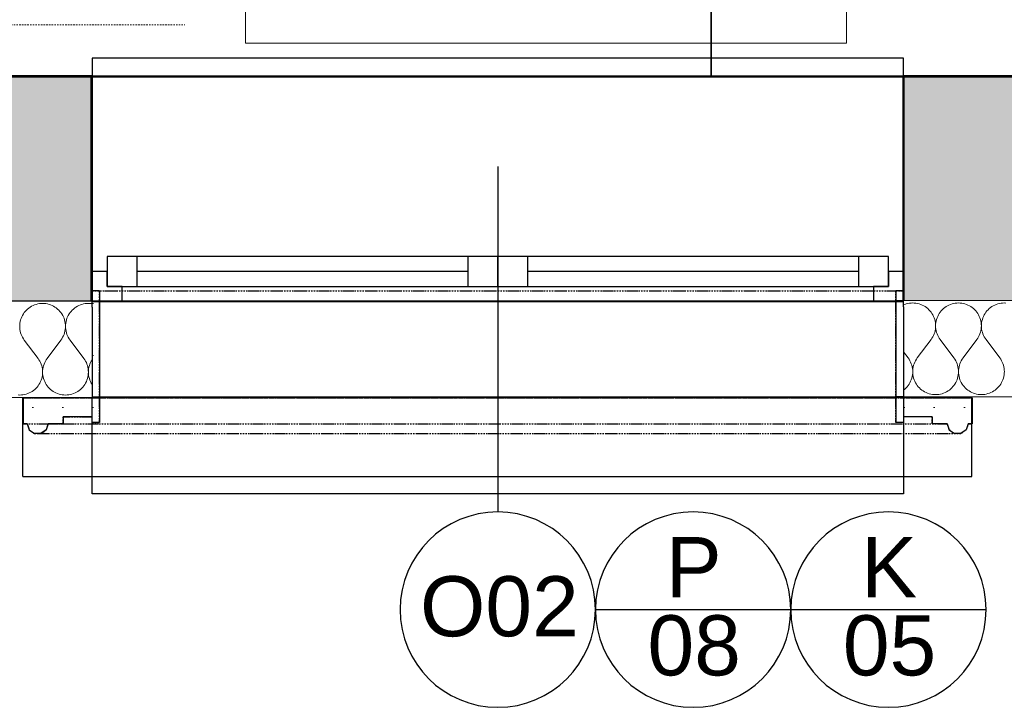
# Model space of a CAD drawing. Header units: millimetres. Extents: x -25972 to 4516, y -2839 to 20217.
# Tile 17 of 114: x -18972 to -17333, y -325 to 819. Entities that reach past the tile are written whole.
import ezdxf

# ---------------------------------------------------------------- set-up
doc = ezdxf.new("R2010")
doc.units = ezdxf.units.MM
doc.header["$MEASUREMENT"] = 0
for name, pattern in [('Wipeout_Contour', [1000, 0, -1000]), ('Čerchovaná M', [4.5, 2.5, -0.85, 0.3, -0.85]), ('Čerchovaná S', [3.5, 1.5, -0.85, 0.3, -0.85]), ('Čárkovaná M', [4.5, 2.5, -2])]:
    doc.linetypes.add(name, pattern=pattern)
for name, color, linetype in [('7._POHLED ZÁPADNÍ_1_3D prvky fasada nove', 7, 'Continuous'), ('7._POHLED ZÁPADNÍ_1_Konstrukce - nosné', 7, 'Continuous'), ('7._POHLED ZÁPADNÍ_1_Nové_3D prvky fasada nove', 7, 'Continuous'), ('7._POHLED ZÁPADNÍ_1_Nové_Konstrukce - nosné', 7, 'Continuous'), ('7._POHLED ZÁPADNÍ_1_Nové_Otvory – Okna', 7, 'Continuous'), ('7._POHLED ZÁPADNÍ_1_Nové_Otvory – Značky oken', 7, 'Continuous'), ('7._POHLED ZÁPADNÍ_1_Nové_Výplně – Řezové', 7, 'Continuous'), ('7._POHLED ZÁPADNÍ_1_Otvory – Značky oken', 7, 'Continuous'), ('7._POHLED ZÁPADNÍ_1_TZB - elektroinstalace', 7, 'Continuous'), ('7._POHLED ZÁPADNÍ_1_TZB - ZTI', 7, 'Continuous'), ('7._POHLED ZÁPADNÍ_1_Výplně – Řezové', 7, 'Continuous')]:
    doc.layers.add(name, color=color, linetype=linetype)
doc.styles.add('GENEROVANÝ_STYL_1', font='txt')
pattern_1 = [(0, (0, 0), (0, 86.60254), [0, -50]), (0, (25, 43.3), (0, 86.60254), [0, -50])]

# ---------------------------------------------------------------- blocks, each defined once
blk = doc.blocks.new('*X14', base_point=(-26739.8, -6860.8))
at = {"layer": '7._POHLED ZÁPADNÍ_1_Nové_Výplně – Řezové', "color": 21, "linetype": 'Continuous', "lineweight": 20, "true_color": 0xffaaaa}
for p, q in [((-18946.8, 344.2), (-18949.3, 343.2)), ((-18944.2, 345.1), (-18946.8, 344.2)), ((-18941.6, 345.8), (-18944.2, 345.1)), ((-18938.9, 346.3), (-18941.6, 345.8)), ((-18936.2, 346.6), (-18938.9, 346.3)), ((-18933.5, 346.7), (-18936.2, 346.6)), ((-18930.8, 346.6), (-18933.5, 346.7)), ((-18928.1, 346.3), (-18930.8, 346.6)), ((-18925.4, 345.8), (-18928.1, 346.3)), ((-18922.8, 345.1), (-18925.4, 345.8)), ((-18920.2, 344.3), (-18922.8, 345.1)), ((-18917.7, 343.2), (-18920.2, 344.3)), ((-18870.6, 344.3), (-18873.1, 343.2)), ((-18868, 345.1), (-18870.6, 344.3)), ((-18865.4, 345.8), (-18868, 345.1)), ((-18862.7, 346.3), (-18865.4, 345.8)), ((-18860, 346.6), (-18862.7, 346.3)), ((-18857.3, 346.7), (-18860, 346.6)), ((-18854.6, 346.6), (-18857.3, 346.7)), ((-18851.9, 346.3), (-18854.6, 346.6)), ((-18851.2, 346.2), (-18851.9, 346.3)), ((-18965.5, 329.1), (-18966.9, 326.8)), ((-18964, 331.4), (-18965.5, 329.1)), ((-18962.3, 333.5), (-18964, 331.4)), ((-18960.4, 335.5), (-18962.3, 333.5)), ((-18958.5, 337.3), (-18960.4, 335.5)), ((-18956.3, 339), (-18958.5, 337.3)), ((-18954.1, 340.6), (-18956.3, 339)), ((-18951.8, 342), (-18954.1, 340.6)), ((-18949.3, 343.2), (-18951.8, 342)), ((-18915.2, 342), (-18917.7, 343.2)), ((-18912.9, 340.6), (-18915.2, 342)), ((-18910.7, 339.1), (-18912.9, 340.6)), ((-18908.5, 337.4), (-18910.7, 339.1)), ((-18906.6, 335.5), (-18908.5, 337.4)), ((-18904.7, 333.5), (-18906.6, 335.5)), ((-18903, 331.4), (-18904.7, 333.5)), ((-18901.4, 329.2), (-18903, 331.4)), ((-18900, 326.8), (-18901.4, 329.2)), ((-18889.4, 329.2), (-18890.7, 326.8)), ((-18887.8, 331.4), (-18889.4, 329.2)), ((-18886.1, 333.5), (-18887.8, 331.4)), ((-18884.3, 335.5), (-18886.1, 333.5)), ((-18882.3, 337.4), (-18884.3, 335.5)), ((-18880.1, 339.1), (-18882.3, 337.4)), ((-18877.9, 340.6), (-18880.1, 339.1)), ((-18875.6, 342), (-18877.9, 340.6)), ((-18873.1, 343.2), (-18875.6, 342)), ((-18971.2, 313.9), (-18971.5, 311.2)), ((-18970.7, 316.6), (-18971.2, 313.9)), ((-18970, 319.3), (-18970.7, 316.6)), ((-18969.2, 321.8), (-18970, 319.3)), ((-18968.2, 324.4), (-18969.2, 321.8)), ((-18966.9, 326.8), (-18968.2, 324.4)), ((-18898.8, 324.4), (-18900, 326.8)), ((-18897.8, 321.9), (-18898.8, 324.4)), ((-18896.9, 319.3), (-18897.8, 321.9)), ((-18896.3, 316.7), (-18896.9, 319.3)), ((-18895.8, 314), (-18896.3, 316.7)), ((-18895.5, 311.3), (-18895.8, 314)), ((-18895.4, 308.6), (-18895.5, 311.3)), ((-18895.3, 311.3), (-18895.4, 308.6)), ((-18895, 314), (-18895.3, 311.3)), ((-18894.5, 316.7), (-18895, 314)), ((-18893.9, 319.3), (-18894.5, 316.7)), ((-18893, 321.9), (-18893.9, 319.3)), ((-18892, 324.4), (-18893, 321.9)), ((-18890.7, 326.8), (-18892, 324.4)), ((-18971.5, 311.2), (-18971.6, 308.5)), ((-18971.6, 308.5), (-18971.5, 305.8)), ((-18971.5, 305.8), (-18971.2, 303.1)), ((-18971.2, 303.1), (-18970.7, 300.4)), ((-18970.7, 300.4), (-18970, 297.8)), ((-18970, 297.8), (-18969.2, 295.2)), ((-18969.2, 295.2), (-18968.1, 292.7)), ((-18898.8, 292.7), (-18897.8, 295.2)), ((-18897.8, 295.2), (-18896.9, 297.8)), ((-18896.9, 297.8), (-18896.3, 300.5)), ((-18896.3, 300.5), (-18895.8, 303.1)), ((-18895.8, 303.1), (-18895.5, 305.8)), ((-18895.5, 305.8), (-18895.4, 308.6)), ((-18895.4, 308.6), (-18895.3, 305.8)), ((-18895.3, 305.8), (-18895, 303.1)), ((-18895, 303.1), (-18894.5, 300.5)), ((-18894.5, 300.5), (-18893.8, 297.8)), ((-18893.8, 297.8), (-18893, 295.2)), ((-18893, 295.2), (-18891.9, 292.7)), ((-18968.1, 292.7), (-18966.9, 290.3)), ((-18966.9, 290.3), (-18965.5, 287.9)), ((-18965.5, 287.9), (-18963.9, 285.7)), ((-18963.9, 285.7), (-18941.1, 255.2)), ((-18903, 285.7), (-18925.8, 255.2)), ((-18903, 285.7), (-18901.4, 288)), ((-18901.4, 288), (-18900.1, 290.3)), ((-18900.1, 290.3), (-18898.8, 292.7)), ((-18891.9, 292.7), (-18890.7, 290.3)), ((-18890.7, 290.3), (-18889.3, 288)), ((-18889.3, 288), (-18887.8, 285.7)), ((-18887.8, 285.7), (-18864.9, 255.3)), ((-18939.5, 253), (-18941.1, 255.2)), ((-18938.1, 250.7), (-18939.5, 253)), ((-18936.9, 248.2), (-18938.1, 250.7)), ((-18935.9, 245.7), (-18936.9, 248.2)), ((-18930, 248.2), (-18931, 245.7)), ((-18928.8, 250.7), (-18930, 248.2)), ((-18927.4, 253), (-18928.8, 250.7)), ((-18925.8, 255.2), (-18927.4, 253)), ((-18863.3, 253), (-18864.9, 255.3)), ((-18861.9, 250.7), (-18863.3, 253)), ((-18860.7, 248.3), (-18861.9, 250.7)), ((-18859.7, 245.8), (-18860.7, 248.3)), ((-18858.8, 243.2), (-18859.7, 245.8)), ((-18854.9, 245.8), (-18855.7, 243.2)), ((-18853.8, 248.3), (-18854.9, 245.8)), ((-18852.6, 250.7), (-18853.8, 248.3)), ((-18851.2, 253), (-18852.6, 250.7)), ((-18935, 243.1), (-18935.9, 245.7)), ((-18934.3, 240.5), (-18935, 243.1)), ((-18933.8, 237.8), (-18934.3, 240.5)), ((-18933.5, 235.1), (-18933.8, 237.8)), ((-18933.8, 227), (-18933.5, 229.7)), ((-18933.4, 232.4), (-18933.5, 235.1)), ((-18933.5, 229.7), (-18933.4, 232.4)), ((-18933.4, 235.1), (-18933.4, 232.4)), ((-18933.4, 232.4), (-18933.4, 229.7)), ((-18933.4, 229.7), (-18933.1, 227)), ((-18933.1, 237.8), (-18933.4, 235.1)), ((-18932.6, 240.5), (-18933.1, 237.8)), ((-18931.9, 243.1), (-18932.6, 240.5)), ((-18931, 245.7), (-18931.9, 243.1)), ((-18858.1, 240.5), (-18858.8, 243.2)), ((-18857.7, 237.9), (-18858.1, 240.5)), ((-18857.4, 235.2), (-18857.7, 237.9)), ((-18857.6, 227), (-18857.4, 229.7)), ((-18857.3, 232.4), (-18857.4, 235.2)), ((-18857.4, 229.7), (-18857.3, 232.4)), ((-18857.2, 235.2), (-18857.3, 232.4)), ((-18857.3, 232.4), (-18857.2, 229.7)), ((-18856.9, 237.9), (-18857.2, 235.2)), ((-18857.2, 229.7), (-18856.9, 227)), ((-18856.4, 240.5), (-18856.9, 237.9)), ((-18855.7, 243.2), (-18856.4, 240.5)), ((-18939.5, 211.8), (-18938.1, 214.1)), ((-18938.1, 214.1), (-18936.9, 216.6)), ((-18936.9, 216.6), (-18935.8, 219.1)), ((-18935.8, 219.1), (-18935, 221.7)), ((-18935, 221.7), (-18934.3, 224.3)), ((-18934.3, 224.3), (-18933.8, 227)), ((-18933.1, 227), (-18932.6, 224.3)), ((-18932.6, 224.3), (-18931.9, 221.7)), ((-18931.9, 221.7), (-18931, 219.1)), ((-18931, 219.1), (-18930, 216.6)), ((-18930, 216.6), (-18928.8, 214.1)), ((-18928.8, 214.1), (-18927.4, 211.8)), ((-18863.3, 211.8), (-18861.9, 214.2)), ((-18861.9, 214.2), (-18860.7, 216.6)), ((-18860.7, 216.6), (-18859.6, 219.1)), ((-18859.6, 219.1), (-18858.8, 221.7)), ((-18858.8, 221.7), (-18858.1, 224.3)), ((-18858.1, 224.3), (-18857.6, 227)), ((-18856.9, 227), (-18856.4, 224.3)), ((-18856.4, 224.3), (-18855.7, 221.7)), ((-18855.7, 221.7), (-18854.9, 219.1)), ((-18854.9, 219.1), (-18853.8, 216.6)), ((-18853.8, 216.6), (-18852.6, 214.2)), ((-18852.6, 214.2), (-18851.2, 211.8)), ((-18960.8, 195.8), (-18958.2, 196.7)), ((-18958.2, 196.7), (-18955.7, 197.7)), ((-18955.7, 197.7), (-18953.3, 198.9)), ((-18953.3, 198.9), (-18950.9, 200.3)), ((-18950.9, 200.3), (-18948.7, 201.9)), ((-18948.7, 201.9), (-18946.6, 203.6)), ((-18946.6, 203.6), (-18944.6, 205.4)), ((-18944.6, 205.4), (-18942.7, 207.4)), ((-18942.7, 207.4), (-18941, 209.6)), ((-18941, 209.6), (-18939.5, 211.8)), ((-18927.4, 211.8), (-18925.8, 209.6)), ((-18925.8, 209.6), (-18924.1, 207.4)), ((-18924.1, 207.4), (-18922.3, 205.5)), ((-18922.3, 205.5), (-18920.3, 203.6)), ((-18920.3, 203.6), (-18918.2, 201.9)), ((-18918.2, 201.9), (-18915.9, 200.3)), ((-18915.9, 200.3), (-18913.6, 199)), ((-18913.6, 199), (-18911.2, 197.7)), ((-18911.2, 197.7), (-18908.7, 196.7)), ((-18908.7, 196.7), (-18906.1, 195.8)), ((-18884.6, 195.8), (-18882, 196.7)), ((-18882, 196.7), (-18879.5, 197.8)), ((-18879.5, 197.8), (-18877.1, 199)), ((-18877.1, 199), (-18874.7, 200.4)), ((-18874.7, 200.4), (-18872.5, 201.9)), ((-18872.5, 201.9), (-18870.4, 203.6)), ((-18870.4, 203.6), (-18868.4, 205.5)), ((-18868.4, 205.5), (-18866.5, 207.5)), ((-18866.5, 207.5), (-18864.8, 209.6)), ((-18864.8, 209.6), (-18863.3, 211.8)), ((-18851.2, 211.8), (-18851.2, 211.8)), ((-18974.2, 194.4), (-18971.5, 194.3)), ((-18971.5, 194.3), (-18968.8, 194.4)), ((-18968.8, 194.4), (-18966.1, 194.7)), ((-18966.1, 194.7), (-18963.4, 195.1)), ((-18963.4, 195.1), (-18960.8, 195.8)), ((-18906.1, 195.8), (-18903.4, 195.2)), ((-18903.4, 195.2), (-18900.8, 194.7)), ((-18900.8, 194.7), (-18898.1, 194.4)), ((-18898.1, 194.4), (-18895.3, 194.3)), ((-18895.3, 194.3), (-18892.6, 194.4)), ((-18892.6, 194.4), (-18889.9, 194.7)), ((-18889.9, 194.7), (-18887.2, 195.2)), ((-18887.2, 195.2), (-18884.6, 195.8))]:
    blk.add_line(p, q, dxfattribs=at)
blk = doc.blocks.new('*X15', base_point=(-26739.8, -6860.8))
at = {"layer": '7._POHLED ZÁPADNÍ_1_Nové_Výplně – Řezové', "color": 21, "linetype": 'Continuous', "lineweight": 20, "true_color": 0xffaaaa}
for p, q in [((-17499.2, 344.9), (-17501.2, 344.1)), ((-17496.6, 345.8), (-17499.2, 344.9)), ((-17494, 346.5), (-17496.6, 345.8)), ((-17491.3, 347), (-17494, 346.5)), ((-17488.6, 347.3), (-17491.3, 347)), ((-17485.9, 347.4), (-17488.6, 347.3)), ((-17483.2, 347.3), (-17485.9, 347.4)), ((-17480.5, 347), (-17483.2, 347.3)), ((-17477.8, 346.5), (-17480.5, 347)), ((-17475.1, 345.8), (-17477.8, 346.5)), ((-17472.6, 345), (-17475.1, 345.8)), ((-17470.1, 343.9), (-17472.6, 345)), ((-17423, 345), (-17425.5, 343.9)), ((-17420.4, 345.8), (-17423, 345)), ((-17417.8, 346.5), (-17420.4, 345.8)), ((-17415.1, 347), (-17417.8, 346.5)), ((-17412.4, 347.3), (-17415.1, 347)), ((-17409.7, 347.4), (-17412.4, 347.3)), ((-17407, 347.3), (-17409.7, 347.4)), ((-17404.3, 347), (-17407, 347.3)), ((-17401.6, 346.5), (-17404.3, 347)), ((-17399, 345.9), (-17401.6, 346.5)), ((-17396.4, 345), (-17399, 345.9)), ((-17393.9, 344), (-17396.4, 345)), ((-17346.8, 345), (-17349.3, 344)), ((-17344.2, 345.9), (-17346.8, 345)), ((-17341.6, 346.6), (-17344.2, 345.9)), ((-17338.9, 347), (-17341.6, 346.6)), ((-17336.2, 347.3), (-17338.9, 347)), ((-17333.5, 347.4), (-17336.2, 347.3)), ((-17330.8, 347.3), (-17333.5, 347.4)), ((-17467.6, 342.7), (-17470.1, 343.9)), ((-17465.3, 341.3), (-17467.6, 342.7)), ((-17463, 339.8), (-17465.3, 341.3)), ((-17460.9, 338.1), (-17463, 339.8)), ((-17458.9, 336.2), (-17460.9, 338.1)), ((-17457.1, 334.2), (-17458.9, 336.2)), ((-17455.4, 332.1), (-17457.1, 334.2)), ((-17453.8, 329.9), (-17455.4, 332.1)), ((-17452.4, 327.5), (-17453.8, 329.9)), ((-17441.7, 329.9), (-17443.1, 327.5)), ((-17440.2, 332.1), (-17441.7, 329.9)), ((-17438.5, 334.2), (-17440.2, 332.1)), ((-17436.6, 336.2), (-17438.5, 334.2)), ((-17434.6, 338.1), (-17436.6, 336.2)), ((-17432.5, 339.8), (-17434.6, 338.1)), ((-17430.3, 341.3), (-17432.5, 339.8)), ((-17428, 342.7), (-17430.3, 341.3)), ((-17425.5, 343.9), (-17428, 342.7)), ((-17391.4, 342.7), (-17393.9, 344)), ((-17389.1, 341.3), (-17391.4, 342.7)), ((-17386.9, 339.8), (-17389.1, 341.3)), ((-17384.7, 338.1), (-17386.9, 339.8)), ((-17382.7, 336.2), (-17384.7, 338.1)), ((-17380.9, 334.2), (-17382.7, 336.2)), ((-17379.2, 332.1), (-17380.9, 334.2)), ((-17377.6, 329.9), (-17379.2, 332.1)), ((-17376.2, 327.6), (-17377.6, 329.9)), ((-17365.5, 329.9), (-17366.9, 327.6)), ((-17364, 332.1), (-17365.5, 329.9)), ((-17362.3, 334.3), (-17364, 332.1)), ((-17360.4, 336.2), (-17362.3, 334.3)), ((-17358.5, 338.1), (-17360.4, 336.2)), ((-17356.3, 339.8), (-17358.5, 338.1)), ((-17354.1, 341.4), (-17356.3, 339.8)), ((-17351.8, 342.8), (-17354.1, 341.4)), ((-17349.3, 344), (-17351.8, 342.8)), ((-17451.2, 325.1), (-17452.4, 327.5)), ((-17450.2, 322.6), (-17451.2, 325.1)), ((-17449.3, 320), (-17450.2, 322.6)), ((-17448.6, 317.4), (-17449.3, 320)), ((-17448.2, 314.7), (-17448.6, 317.4)), ((-17447.9, 312), (-17448.2, 314.7)), ((-17447.8, 309.3), (-17447.9, 312)), ((-17447.7, 312), (-17447.8, 309.3)), ((-17447.4, 314.7), (-17447.7, 312)), ((-17446.9, 317.4), (-17447.4, 314.7)), ((-17446.2, 320), (-17446.9, 317.4)), ((-17445.4, 322.6), (-17446.2, 320)), ((-17444.3, 325.1), (-17445.4, 322.6)), ((-17443.1, 327.5), (-17444.3, 325.1)), ((-17375, 325.1), (-17376.2, 327.6)), ((-17374, 322.6), (-17375, 325.1)), ((-17373.1, 320), (-17374, 322.6)), ((-17372.4, 317.4), (-17373.1, 320)), ((-17372, 314.7), (-17372.4, 317.4)), ((-17371.7, 312), (-17372, 314.7)), ((-17371.6, 309.3), (-17371.7, 312)), ((-17371.5, 312), (-17371.6, 309.3)), ((-17371.2, 314.7), (-17371.5, 312)), ((-17370.7, 317.4), (-17371.2, 314.7)), ((-17370, 320), (-17370.7, 317.4)), ((-17369.2, 322.6), (-17370, 320)), ((-17368.2, 325.1), (-17369.2, 322.6)), ((-17366.9, 327.6), (-17368.2, 325.1)), ((-17451.2, 293.4), (-17450.2, 295.9)), ((-17450.2, 295.9), (-17449.3, 298.5)), ((-17449.3, 298.5), (-17448.6, 301.2)), ((-17448.6, 301.2), (-17448.2, 303.8)), ((-17448.2, 303.8), (-17447.9, 306.5)), ((-17447.9, 306.5), (-17447.8, 309.3)), ((-17447.8, 309.3), (-17447.7, 306.5)), ((-17447.7, 306.5), (-17447.4, 303.8)), ((-17447.4, 303.8), (-17446.9, 301.2)), ((-17446.9, 301.2), (-17446.2, 298.5)), ((-17446.2, 298.5), (-17445.4, 295.9)), ((-17445.4, 295.9), (-17444.3, 293.4)), ((-17375, 293.5), (-17374, 296)), ((-17374, 296), (-17373.1, 298.6)), ((-17373.1, 298.6), (-17372.5, 301.2)), ((-17372.5, 301.2), (-17372, 303.9)), ((-17372, 303.9), (-17371.7, 306.6)), ((-17371.7, 306.6), (-17371.6, 309.3)), ((-17371.6, 309.3), (-17371.5, 306.6)), ((-17371.5, 306.6), (-17371.2, 303.9)), ((-17371.2, 303.9), (-17370.7, 301.2)), ((-17370.7, 301.2), (-17370, 298.6)), ((-17370, 298.6), (-17369.2, 296)), ((-17369.2, 296), (-17368.1, 293.5)), ((-17455.4, 286.4), (-17478.2, 255.9)), ((-17455.4, 286.4), (-17453.8, 288.7)), ((-17453.8, 288.7), (-17452.4, 291)), ((-17452.4, 291), (-17451.2, 293.4)), ((-17444.3, 293.4), (-17443.1, 291)), ((-17443.1, 291), (-17441.7, 288.7)), ((-17441.7, 288.7), (-17440.1, 286.4)), ((-17440.1, 286.4), (-17417.3, 256)), ((-17379.2, 286.5), (-17402, 256)), ((-17379.2, 286.5), (-17377.6, 288.7)), ((-17377.6, 288.7), (-17376.2, 291)), ((-17376.2, 291), (-17375, 293.5)), ((-17368.1, 293.5), (-17366.9, 291)), ((-17366.9, 291), (-17365.5, 288.7)), ((-17365.5, 288.7), (-17363.9, 286.5)), ((-17363.9, 286.5), (-17341.1, 256)), ((-17501.2, 266.2), (-17493.5, 255.9)), ((-17491.9, 253.7), (-17493.5, 255.9)), ((-17490.5, 251.4), (-17491.9, 253.7)), ((-17489.3, 248.9), (-17490.5, 251.4)), ((-17488.2, 246.4), (-17489.3, 248.9)), ((-17487.4, 243.8), (-17488.2, 246.4)), ((-17483.4, 246.4), (-17484.3, 243.8)), ((-17482.4, 248.9), (-17483.4, 246.4)), ((-17481.2, 251.4), (-17482.4, 248.9)), ((-17479.8, 253.7), (-17481.2, 251.4)), ((-17478.2, 255.9), (-17479.8, 253.7)), ((-17415.7, 253.7), (-17417.3, 256)), ((-17414.3, 251.4), (-17415.7, 253.7)), ((-17413.1, 249), (-17414.3, 251.4)), ((-17412.1, 246.4), (-17413.1, 249)), ((-17411.2, 243.9), (-17412.1, 246.4)), ((-17407.2, 246.4), (-17408.1, 243.9)), ((-17406.2, 249), (-17407.2, 246.4)), ((-17405, 251.4), (-17406.2, 249)), ((-17403.6, 253.7), (-17405, 251.4)), ((-17402, 256), (-17403.6, 253.7)), ((-17339.5, 253.8), (-17341.1, 256)), ((-17338.1, 251.4), (-17339.5, 253.8)), ((-17336.9, 249), (-17338.1, 251.4)), ((-17335.9, 246.5), (-17336.9, 249)), ((-17335, 243.9), (-17335.9, 246.5)), ((-17486.7, 241.2), (-17487.4, 243.8)), ((-17486.2, 238.5), (-17486.7, 241.2)), ((-17485.9, 235.8), (-17486.2, 238.5)), ((-17486.2, 227.7), (-17485.9, 230.4)), ((-17485.8, 233.1), (-17485.9, 235.8)), ((-17485.9, 230.4), (-17485.8, 233.1)), ((-17485.7, 235.8), (-17485.8, 233.1)), ((-17485.8, 233.1), (-17485.7, 230.4)), ((-17485.4, 238.5), (-17485.7, 235.8)), ((-17485.7, 230.4), (-17485.4, 227.7)), ((-17485, 241.2), (-17485.4, 238.5)), ((-17484.3, 243.8), (-17485, 241.2)), ((-17410.5, 241.2), (-17411.2, 243.9)), ((-17410, 238.6), (-17410.5, 241.2)), ((-17409.7, 235.8), (-17410, 238.6)), ((-17410, 227.7), (-17409.7, 230.4)), ((-17409.6, 233.1), (-17409.7, 235.8)), ((-17409.7, 230.4), (-17409.6, 233.1)), ((-17409.5, 235.8), (-17409.6, 233.1)), ((-17409.6, 233.1), (-17409.5, 230.4)), ((-17409.2, 238.6), (-17409.5, 235.8)), ((-17409.5, 230.4), (-17409.3, 227.7)), ((-17408.8, 241.2), (-17409.2, 238.6)), ((-17408.1, 243.9), (-17408.8, 241.2)), ((-17334.3, 241.3), (-17335, 243.9)), ((-17333.8, 238.6), (-17334.3, 241.3)), ((-17333.5, 235.9), (-17333.8, 238.6)), ((-17333.8, 227.7), (-17333.5, 230.4)), ((-17333.4, 233.2), (-17333.5, 235.9)), ((-17333.5, 230.4), (-17333.4, 233.2)), ((-17491.9, 212.5), (-17490.5, 214.8)), ((-17490.5, 214.8), (-17489.3, 217.3)), ((-17489.3, 217.3), (-17488.2, 219.8)), ((-17488.2, 219.8), (-17487.4, 222.4)), ((-17487.4, 222.4), (-17486.7, 225)), ((-17486.7, 225), (-17486.2, 227.7)), ((-17485.4, 227.7), (-17485, 225)), ((-17485, 225), (-17484.3, 222.4)), ((-17484.3, 222.4), (-17483.4, 219.8)), ((-17483.4, 219.8), (-17482.4, 217.3)), ((-17482.4, 217.3), (-17481.2, 214.8)), ((-17481.2, 214.8), (-17479.8, 212.5)), ((-17415.7, 212.5), (-17414.3, 214.9)), ((-17414.3, 214.9), (-17413.1, 217.3)), ((-17413.1, 217.3), (-17412, 219.8)), ((-17412, 219.8), (-17411.2, 222.4)), ((-17411.2, 222.4), (-17410.5, 225)), ((-17410.5, 225), (-17410, 227.7)), ((-17409.3, 227.7), (-17408.8, 225)), ((-17408.8, 225), (-17408.1, 222.4)), ((-17408.1, 222.4), (-17407.2, 219.8)), ((-17407.2, 219.8), (-17406.2, 217.3)), ((-17406.2, 217.3), (-17405, 214.9)), ((-17405, 214.9), (-17403.6, 212.5)), ((-17339.5, 212.6), (-17338.1, 214.9)), ((-17338.1, 214.9), (-17336.9, 217.3)), ((-17336.9, 217.3), (-17335.8, 219.8)), ((-17335.8, 219.8), (-17335, 222.4)), ((-17335, 222.4), (-17334.3, 225.1)), ((-17334.3, 225.1), (-17333.8, 227.7)), ((-17501.2, 202.5), (-17501.1, 202.6)), ((-17501.1, 202.6), (-17499, 204.3)), ((-17499, 204.3), (-17497, 206.1)), ((-17497, 206.1), (-17495.1, 208.1)), ((-17495.1, 208.1), (-17493.4, 210.2)), ((-17493.4, 210.2), (-17491.9, 212.5)), ((-17479.8, 212.5), (-17478.2, 210.3)), ((-17478.2, 210.3), (-17476.5, 208.1)), ((-17476.5, 208.1), (-17474.7, 206.1)), ((-17474.7, 206.1), (-17472.7, 204.3)), ((-17472.7, 204.3), (-17470.6, 202.6)), ((-17470.6, 202.6), (-17468.3, 201)), ((-17468.3, 201), (-17466, 199.6)), ((-17466, 199.6), (-17463.5, 198.4)), ((-17463.5, 198.4), (-17461, 197.4)), ((-17461, 197.4), (-17458.5, 196.5)), ((-17437, 196.5), (-17434.4, 197.4)), ((-17434.4, 197.4), (-17431.9, 198.4)), ((-17431.9, 198.4), (-17429.5, 199.7)), ((-17429.5, 199.7), (-17427.1, 201.1)), ((-17427.1, 201.1), (-17424.9, 202.6)), ((-17424.9, 202.6), (-17422.8, 204.3)), ((-17422.8, 204.3), (-17420.8, 206.2)), ((-17420.8, 206.2), (-17418.9, 208.2)), ((-17418.9, 208.2), (-17417.2, 210.3)), ((-17417.2, 210.3), (-17415.7, 212.5)), ((-17403.6, 212.5), (-17402, 210.3)), ((-17402, 210.3), (-17400.3, 208.2)), ((-17400.3, 208.2), (-17398.5, 206.2)), ((-17398.5, 206.2), (-17396.5, 204.3)), ((-17396.5, 204.3), (-17394.4, 202.6)), ((-17394.4, 202.6), (-17392.1, 201.1)), ((-17392.1, 201.1), (-17389.8, 199.7)), ((-17389.8, 199.7), (-17387.4, 198.5)), ((-17387.4, 198.5), (-17384.8, 197.4)), ((-17384.8, 197.4), (-17382.3, 196.6)), ((-17363.4, 195.9), (-17360.8, 196.6)), ((-17360.8, 196.6), (-17358.2, 197.4)), ((-17358.2, 197.4), (-17355.7, 198.5)), ((-17355.7, 198.5), (-17353.3, 199.7)), ((-17353.3, 199.7), (-17350.9, 201.1)), ((-17350.9, 201.1), (-17348.7, 202.6)), ((-17348.7, 202.6), (-17346.6, 204.4)), ((-17346.6, 204.4), (-17344.6, 206.2)), ((-17344.6, 206.2), (-17342.7, 208.2)), ((-17342.7, 208.2), (-17341, 210.3)), ((-17341, 210.3), (-17339.5, 212.6)), ((-17458.5, 196.5), (-17455.8, 195.9)), ((-17455.8, 195.9), (-17453.1, 195.4)), ((-17453.1, 195.4), (-17450.4, 195.1)), ((-17450.4, 195.1), (-17447.7, 195)), ((-17447.7, 195), (-17445, 195.1)), ((-17445, 195.1), (-17442.3, 195.4)), ((-17442.3, 195.4), (-17439.6, 195.9)), ((-17439.6, 195.9), (-17437, 196.5)), ((-17382.3, 196.6), (-17379.6, 195.9)), ((-17379.6, 195.9), (-17376.9, 195.4)), ((-17376.9, 195.4), (-17374.2, 195.1)), ((-17374.2, 195.1), (-17371.5, 195)), ((-17371.5, 195), (-17368.8, 195.1)), ((-17368.8, 195.1), (-17366.1, 195.4)), ((-17366.1, 195.4), (-17363.4, 195.9))]:
    blk.add_line(p, q, dxfattribs=at)

msp = doc.modelspace()

# ---------------------------------------------------------------- linework, layer by layer
at = {"layer": '7._POHLED ZÁPADNÍ_1_Konstrukce - nosné', "color": 7, "linetype": 'Continuous', "lineweight": 50}
for p, q in [((-18851.9, 549.7), (-18851.9, 724.7)), ((-17501.2, 399.7), (-17501.2, 724.7)), ((-18851.9, 499.7), (-18851.9, 549.7))]:
    msp.add_line(p, q, dxfattribs=at)
at = {"layer": '7._POHLED ZÁPADNÍ_1_Konstrukce - nosné', "color": 7, "linetype": 'Continuous', "lineweight": 50, "flags": 128}
for points in [[(-18851.9, 724.7), (-20100.3, 724.7)], [(-16309.9, 724.7), (-17501.2, 724.7)]]:
    msp.add_lwpolyline(points, dxfattribs=at)
at = {"layer": '7._POHLED ZÁPADNÍ_1_Nové_3D prvky fasada nove', "color": 1, "linetype": 'Continuous', "lineweight": 25}
msp.add_line((-18966.2, 59), (-17387.6, 59), dxfattribs=at)
at = {"layer": '7._POHLED ZÁPADNÍ_1_Nové_3D prvky fasada nove', "color": 1, "linetype": 'Continuous', "lineweight": 25, "flags": 128}
msp.add_lwpolyline([(-18851.2, 724.7), (-18851.9, 724.7)], dxfattribs=at)
at = {"layer": '7._POHLED ZÁPADNÍ_1_Nové_3D prvky fasada nove', "color": 1, "linetype": 'Čerchovaná M', "lineweight": 25, "flags": 128}
for points in [[(-17501.3, 367.6), (-17501.3, 189.7)], [(-17387, 189.7), (-17387, 146.6)], [(-17396.9, 136.4), (-17405.6, 130)], [(-17393.5, 146.6), (-17396.9, 136.4)]]:
    msp.add_lwpolyline(points, dxfattribs=at)
at = {"layer": '7._POHLED ZÁPADNÍ_1_Nové_Otvory – Okna', "color": 1, "linetype": 'Continuous', "lineweight": 25}
for p, q in [((-17501.2, 754.7), (-18851.2, 754.7)), ((-18851.2, 754.7), (-18851.2, 724.7)), ((-17501.2, 724.7), (-17501.2, 754.7)), ((-17501.2, 724.7), (-18851.2, 724.7)), ((-18851.2, 399.7), (-18851.2, 724.7)), ((-17501.2, 399.7), (-17501.2, 724.7)), ((-18776.2, 424.7), (-18826.2, 424.7)), ((-18826.2, 424.7), (-18826.2, 374.7)), ((-18226.2, 424.7), (-18776.2, 424.7)), ((-18776.2, 374.7), (-18776.2, 424.7)), ((-18226.2, 424.7), (-18776.2, 424.7)), ((-18176.2, 424.7), (-18226.2, 424.7)), ((-18226.2, 424.7), (-18226.2, 374.7)), ((-18126.2, 424.7), (-18176.2, 424.7)), ((-18176.2, 424.7), (-18176.2, 374.7)), ((-18176.2, 374.7), (-18176.2, 424.7)), ((-17576.2, 424.7), (-18126.2, 424.7)), ((-18126.2, 374.7), (-18126.2, 424.7)), ((-17576.2, 424.7), (-18126.2, 424.7)), ((-17526.2, 424.7), (-17576.2, 424.7)), ((-17576.2, 424.7), (-17576.2, 374.7)), ((-17526.2, 374.7), (-17526.2, 424.7)), ((-18826.2, 399.7), (-18851.2, 399.7)), ((-18826.2, 374.7), (-18826.2, 399.7)), ((-18226.2, 399.7), (-18776.2, 399.7)), ((-17576.2, 399.7), (-18126.2, 399.7)), ((-17501.2, 399.7), (-17526.2, 399.7)), ((-17526.2, 399.7), (-17526.2, 374.7)), ((-18801.2, 374.7), (-18826.2, 374.7)), ((-18826.2, 374.7), (-18776.2, 374.7)), ((-18801.2, 349.7), (-18801.2, 374.7)), ((-18776.2, 374.7), (-18226.2, 374.7)), ((-18226.2, 374.7), (-18176.2, 374.7)), ((-18176.2, 374.7), (-18126.2, 374.7)), ((-18126.2, 374.7), (-17576.2, 374.7)), ((-17576.2, 374.7), (-17526.2, 374.7)), ((-17526.2, 374.7), (-17551.2, 374.7)), ((-17551.2, 374.7), (-17551.2, 349.7)), ((-18801.2, 349.7), (-18176.2, 349.7)), ((-18176.2, 349.7), (-17551.2, 349.7)), ((-17501.2, 29.7), (-18851.2, 29.7))]:
    msp.add_line(p, q, dxfattribs=at)
at = {"layer": '7._POHLED ZÁPADNÍ_1_Nové_Otvory – Značky oken', "color": 1, "linetype": 'Continuous', "lineweight": 25}
for p, q in [((-18176.2, 574.7), (-18176.2, -0.3)), ((-18013.7, -162.8), (-17688.7, -162.8)), ((-17688.7, -162.8), (-17363.7, -162.8))]:
    msp.add_line(p, q, dxfattribs=at)
at = {"layer": '7._POHLED ZÁPADNÍ_1_Nové_Otvory – Značky oken', "color": 1, "linetype": 'Continuous', "lineweight": 25, "flags": 128}
for points in [[(-18013.7, -162.8, 1), (-18338.7, -162.8, 1)], [(-17688.7, -162.8, 1), (-18013.7, -162.8, 1)], [(-17363.7, -162.8, 1), (-17688.7, -162.8, 1)]]:
    msp.add_lwpolyline(points, format="xyb", close=True, dxfattribs=at)
at = {"layer": '7._POHLED ZÁPADNÍ_1_TZB - elektroinstalace', "color": 92, "linetype": 'Continuous', "lineweight": 35, "true_color": 0x00d700, "flags": 128}
for points in [[(-17821, 1098.6), (-17821, 723.6), (-18821, 723.6), (-19821, 723.6), (-19821, 848.6)], [(-16571, 723.6), (-17196, 723.6), (-17821, 723.6), (-17821, 1098.6)]]:
    msp.add_lwpolyline(points, dxfattribs=at)
at = {"layer": '7._POHLED ZÁPADNÍ_1_TZB - ZTI', "color": 211, "linetype": 'Continuous', "lineweight": 20, "true_color": 0xff66ff}
for p, q in [((-18595.9, 879.4), (-18595.9, 779.4)), ((-17595.9, 879.4), (-17595.9, 779.4)), ((-18595.9, 779.4), (-17595.9, 779.4))]:
    msp.add_line(p, q, dxfattribs=at)
at = {"layer": '7._POHLED ZÁPADNÍ_1_TZB - ZTI', "color": 211, "linetype": 'Čárkovaná M', "lineweight": 20, "true_color": 0xff66ff}
msp.add_line((-19962.4, 810), (-18696.9, 810), dxfattribs=at)

# ---------------------------------------------------------------- texts
at = {"layer": '7._POHLED ZÁPADNÍ_1_Otvory – Značky oken', "color": 1, "linetype": 'Continuous', "lineweight": 25, "char_height": 100, "attachment_point": 4, "style": 'GENEROVANÝ_STYL_1'}
for s, insert in [('\\A1;{\\pql;\\pt0;\\fArial|b0|i0|c238|p38;P}', (-17896.9, -92.1)), ('\\A1;{\\pql;\\pt0;\\fArial|b0|i0|c238|p38;K}', (-17571.9, -92.1)), ('\\A1;{\\pql;\\pt0;\\fArial|b0|i0|c238|p38;O02}', (-18305.5, -157.9)), ('\\A1;{\\pql;\\pt0;\\fArial|b0|i0|c238|p38;08}', (-17927.1, -222.9)), ('\\A1;{\\pql;\\pt0;\\fArial|b0|i0|c238|p38;05}', (-17602.1, -222.9))]:
    msp.add_mtext(s, dxfattribs=dict(at, insert=insert))

# ---------------------------------------------------------------- wipeouts: each hides what was drawn before it
at = {"color": 254, "linetype": 'Wipeout_Contour', "lineweight": 0, "ltscale": 302476.423377}
msp.add_wipeout([(-18965.6, 189.7), (-18965.6, 146.6), (-18959, 146.6), (-18955.7, 136.4), (-18947, 130), (-18936.2, 130), (-18927.4, 136.4), (-18924.1, 146.6), (-18899.1, 146.6), (-18899.1, 158), (-18851.3, 158), (-18851.3, 148.8), (-18838.6, 148.8), (-18838.6, 367.6), (-18851.3, 367.6), (-18851.3, 189.7)], dxfattribs=at).dxf.layer = '7._POHLED ZÁPADNÍ_1_Nové_Výplně – Řezové'

# ---------------------------------------------------------------- next in the draw order: hatches: boundary and pattern name
at = {"layer": '7._POHLED ZÁPADNÍ_1_Nové_Výplně – Řezové', "linetype": 'Continuous', "lineweight": 0, "true_color": 0xf2b2b2}
msp.add_hatch(color=9, dxfattribs=at).paths.add_polyline_path([(-18851.2, 724.7), (-18851.9, 724.7), (-18851.9, 349.7), (-18851.2, 349.7)])
at = {"layer": '7._POHLED ZÁPADNÍ_1_Nové_Výplně – Řezové', "linetype": 'Continuous', "lineweight": 20, "true_color": 0xffaaaa}
h = msp.add_hatch(dxfattribs=at)
h.set_pattern_fill('Omítka_01_0001', color=21, style=0, pattern_type=2)
h.set_pattern_definition(pattern_1)
h.paths.add_polyline_path([(-18965.6, 189.7), (-18965.6, 146.6), (-18959, 146.6), (-18955.7, 136.4), (-18947, 130), (-18936.2, 130), (-18927.4, 136.4), (-18924.1, 146.6), (-18899.1, 146.6), (-18899.1, 158), (-18851.3, 158), (-18851.3, 148.8), (-18838.6, 148.8), (-18838.6, 367.6), (-18851.3, 367.6), (-18851.3, 189.7)])
at = {"layer": '7._POHLED ZÁPADNÍ_1_Výplně – Řezové', "linetype": 'Continuous', "lineweight": 13}
msp.add_hatch(color=254, dxfattribs=at).paths.add_polyline_path([(-20100.3, 724.7), (-20106.9, 349.7), (-18851.9, 349.7), (-18851.9, 724.7)])

# ---------------------------------------------------------------- next in the draw order: linework, layer by layer
at = {"layer": '7._POHLED ZÁPADNÍ_1_Konstrukce - nosné', "color": 7, "linetype": 'Continuous', "lineweight": 50}
msp.add_line((-18851.9, 349.7), (-18851.9, 499.7), dxfattribs=at)
at = {"layer": '7._POHLED ZÁPADNÍ_1_Konstrukce - nosné', "color": 7, "linetype": 'Continuous', "lineweight": 50, "flags": 128}
msp.add_lwpolyline([(-20106.9, 349.7), (-18851.9, 349.7)], dxfattribs=at)
at = {"layer": '7._POHLED ZÁPADNÍ_1_Nové_3D prvky fasada nove', "color": 1, "linetype": 'Continuous', "lineweight": 25}
for p, q in [((-18851.3, 367.6), (-18851.3, 189.7)), ((-18838.6, 367.6), (-18851.3, 367.6)), ((-18838.6, 367.6), (-18838.6, 148.8)), ((-18966.2, 59), (-18966.2, 189.9)), ((-18965.6, 189.7), (-18965.6, 146.6)), ((-18851.3, 189.7), (-18965.6, 189.7)), ((-18899.1, 158), (-18899.1, 146.6)), ((-18851.3, 158), (-18899.1, 158)), ((-18851.3, 158), (-18851.3, 148.8)), ((-18838.6, 148.8), (-18851.3, 148.8)), ((-18959, 146.6), (-18965.6, 146.6)), ((-18959, 146.6), (-18955.7, 136.4)), ((-18955.7, 136.4), (-18947, 130)), ((-18927.4, 136.4), (-18936.2, 130)), ((-18924.1, 146.6), (-18927.4, 136.4)), ((-18899.1, 146.6), (-18924.1, 146.6)), ((-18936.2, 130), (-18947, 130))]:
    msp.add_line(p, q, dxfattribs=at)
at = {"layer": '7._POHLED ZÁPADNÍ_1_Nové_3D prvky fasada nove', "color": 1, "linetype": 'Continuous', "lineweight": 25, "flags": 128}
for points in [[(-18851.2, 724.7), (-18851.2, 349.7)], [(-18851.9, 349.7), (-18851.2, 349.7)]]:
    msp.add_lwpolyline(points, dxfattribs=at)
at = {"layer": '7._POHLED ZÁPADNÍ_1_Nové_3D prvky fasada nove', "color": 1, "linetype": 'Čerchovaná M', "lineweight": 25, "flags": 128}
for points in [[(-18851.3, 367.6), (-18851.3, 189.7)], [(-18838.6, 367.6), (-18851.3, 367.6)], [(-18851.3, 367.6), (-18851.3, 189.7)], [(-18851.3, 367.6), (-17501.3, 367.6)], [(-18838.6, 148.8), (-18838.6, 367.6)], [(-18965.6, 189.7), (-18965.6, 146.6)], [(-18851.3, 189.7), (-18965.6, 189.7)], [(-18965.6, 189.7), (-18965.6, 146.6)], [(-18965.6, 189.7), (-17387, 189.7)], [(-18899.1, 146.6), (-18899.1, 158)], [(-18899.1, 158), (-18851.3, 158)], [(-18851.3, 158), (-18851.3, 148.8)], [(-18851.3, 148.8), (-18838.6, 148.8)], [(-18965.6, 146.6), (-18959, 146.6)], [(-18965.6, 146.6), (-17387, 146.6)], [(-18959, 146.6), (-18955.7, 136.4)], [(-18959, 146.6), (-18955.7, 136.4)], [(-18955.7, 136.4), (-18947, 130)], [(-18955.7, 136.4), (-18947, 130)], [(-18936.2, 130), (-18927.4, 136.4)], [(-18927.4, 136.4), (-18924.1, 146.6)], [(-18924.1, 146.6), (-18899.1, 146.6)], [(-18947, 130), (-18936.2, 130)], [(-18947, 130), (-17405.6, 130)]]:
    msp.add_lwpolyline(points, dxfattribs=at)
at = {"layer": '7._POHLED ZÁPADNÍ_1_Nové_Otvory – Okna', "color": 1, "linetype": 'Continuous', "lineweight": 25}
for p, q in [((-18851.2, 349.7), (-18851.2, 399.7)), ((-18851.2, 349.7), (-18851.2, 399.7)), ((-18851.2, 29.7), (-18851.2, 349.7)), ((-18851.2, 349.7), (-18801.2, 349.7))]:
    msp.add_line(p, q, dxfattribs=at)

# ---------------------------------------------------------------- next in the draw order: wipeouts: each hides what was drawn before it
at = {"color": 254, "linetype": 'Wipeout_Contour', "lineweight": 0, "ltscale": 279197.221456}
msp.add_wipeout([(-17501.3, 189.7), (-17501.3, 367.6), (-17514, 367.6), (-17514, 148.8), (-17501.3, 148.8), (-17501.3, 158), (-17453.4, 158), (-17453.4, 146.6), (-17428.5, 146.6), (-17425.1, 136.4), (-17416.4, 130), (-17405.6, 130), (-17396.9, 136.4), (-17393.5, 146.6), (-17387, 146.6), (-17387, 189.7)], dxfattribs=at).dxf.layer = '7._POHLED ZÁPADNÍ_1_Nové_Výplně – Řezové'

# ---------------------------------------------------------------- next in the draw order: hatches: boundary and pattern name
at = {"layer": '7._POHLED ZÁPADNÍ_1_Nové_Výplně – Řezové', "linetype": 'Continuous', "lineweight": 20, "true_color": 0xffaaaa}
h = msp.add_hatch(dxfattribs=at)
h.set_pattern_fill('Omítka_01_0001', color=21, style=0, pattern_type=2)
h.set_pattern_definition(pattern_1)
h.paths.add_polyline_path([(-17501.3, 189.7), (-17501.3, 367.6), (-17514, 367.6), (-17514, 148.8), (-17501.3, 148.8), (-17501.3, 158), (-17453.4, 158), (-17453.4, 146.6), (-17428.5, 146.6), (-17425.1, 136.4), (-17416.4, 130), (-17405.6, 130), (-17396.9, 136.4), (-17393.5, 146.6), (-17387, 146.6), (-17387, 189.7)])
at = {"layer": '7._POHLED ZÁPADNÍ_1_Výplně – Řezové', "linetype": 'Continuous', "lineweight": 13}
msp.add_hatch(color=254, dxfattribs=at).paths.add_polyline_path([(-16309.9, 724.7), (-17501.2, 724.7), (-17501.2, 349.7), (-16316.5, 349.7)])

# ---------------------------------------------------------------- next in the draw order: linework, layer by layer
at = {"layer": '7._POHLED ZÁPADNÍ_1_Konstrukce - nosné', "color": 7, "linetype": 'Continuous', "lineweight": 50}
msp.add_line((-17501.2, 349.7), (-17501.2, 399.7), dxfattribs=at)
at = {"layer": '7._POHLED ZÁPADNÍ_1_Konstrukce - nosné', "color": 7, "linetype": 'Continuous', "lineweight": 50, "flags": 128}
msp.add_lwpolyline([(-17501.2, 349.7), (-16016.4, 349.7)], dxfattribs=at)
at = {"layer": '7._POHLED ZÁPADNÍ_1_Nové_3D prvky fasada nove', "color": 1, "linetype": 'Continuous', "lineweight": 25}
for p, q in [((-17501.3, 367.6), (-17514, 367.6)), ((-17514, 367.6), (-17514, 148.8)), ((-17501.3, 367.6), (-17501.3, 189.7)), ((-18966.2, 189.9), (-17387.6, 189.9)), ((-17387, 189.7), (-17501.3, 189.7)), ((-17387.6, 59), (-17387.6, 189.9)), ((-17387, 189.7), (-17387, 146.6)), ((-17501.3, 148.8), (-17514, 148.8)), ((-17501.3, 158), (-17501.3, 148.8)), ((-17453.4, 158), (-17501.3, 158)), ((-17453.4, 158), (-17453.4, 146.6)), ((-17428.5, 146.6), (-17453.4, 146.6)), ((-17428.5, 146.6), (-17425.1, 136.4)), ((-17425.1, 136.4), (-17416.4, 130)), ((-17396.9, 136.4), (-17405.6, 130)), ((-17393.5, 146.6), (-17396.9, 136.4)), ((-17387, 146.6), (-17393.5, 146.6)), ((-17405.6, 130), (-17416.4, 130))]:
    msp.add_line(p, q, dxfattribs=at)
at = {"layer": '7._POHLED ZÁPADNÍ_1_Nové_3D prvky fasada nove', "color": 1, "linetype": 'Čerchovaná S', "lineweight": 25}
msp.add_line((-18966.2, 189.7), (-17387.6, 189.7), dxfattribs=at)
at = {"layer": '7._POHLED ZÁPADNÍ_1_Nové_3D prvky fasada nove', "color": 1, "linetype": 'Čerchovaná M', "lineweight": 25, "flags": 128}
for points in [[(-17514, 148.8), (-17514, 367.6)], [(-17514, 367.6), (-17501.3, 367.6)], [(-17501.3, 367.6), (-17501.3, 189.7)], [(-17501.3, 189.7), (-17387, 189.7)], [(-17387, 189.7), (-17387, 146.6)], [(-17501.3, 148.8), (-17514, 148.8)], [(-17501.3, 158), (-17501.3, 148.8)], [(-17453.4, 158), (-17501.3, 158)], [(-17453.4, 146.6), (-17453.4, 158)], [(-17428.5, 146.6), (-17453.4, 146.6)], [(-17425.1, 136.4), (-17428.5, 146.6)], [(-17416.4, 130), (-17425.1, 136.4)], [(-17396.9, 136.4), (-17405.6, 130)], [(-17393.5, 146.6), (-17396.9, 136.4)], [(-17387, 146.6), (-17393.5, 146.6)], [(-17405.6, 130), (-17416.4, 130)]]:
    msp.add_lwpolyline(points, dxfattribs=at)
at = {"layer": '7._POHLED ZÁPADNÍ_1_Nové_Otvory – Okna', "color": 1, "linetype": 'Continuous', "lineweight": 25}
for p, q in [((-17501.2, 349.7), (-17501.2, 399.7)), ((-17501.2, 349.7), (-17501.2, 399.7)), ((-17501.2, 349.7), (-18851.2, 349.7)), ((-17551.2, 349.7), (-17501.2, 349.7)), ((-17501.2, 349.7), (-17501.2, 29.7))]:
    msp.add_line(p, q, dxfattribs=at)

# ---------------------------------------------------------------- next in the draw order: wipeouts: each hides what was drawn before it
at = {"color": 254, "linetype": 'Wipeout_Contour', "lineweight": 0, "ltscale": 97531.977245}
msp.add_wipeout([(-20484.7, 189.7), (-18851.2, 190.5), (-18851.2, 340.5), (-18851.2, 350.5), (-20481.9, 349.7)], dxfattribs=at).dxf.layer = '7._POHLED ZÁPADNÍ_1_Nové_Výplně – Řezové'
at = {"color": 254, "linetype": 'Wipeout_Contour', "lineweight": 0, "ltscale": 84535.907147}
msp.add_wipeout([(-16010, 351.9), (-17501.2, 351.2), (-17501.2, 341.2), (-17501.2, 191.2), (-16009.9, 191.9)], dxfattribs=at).dxf.layer = '7._POHLED ZÁPADNÍ_1_Nové_Výplně – Řezové'

# ---------------------------------------------------------------- next in the draw order: linework, layer by layer
at = {"layer": '7._POHLED ZÁPADNÍ_1_Nové_Konstrukce - nosné', "color": 1, "linetype": 'Continuous', "lineweight": 25}
for p, q in [((-18851.2, 340.5), (-18851.2, 350.5)), ((-17501.2, 341.2), (-17501.2, 351.2)), ((-18851.2, 340.5), (-18851.2, 190.5)), ((-17501.2, 341.2), (-17501.2, 191.2))]:
    msp.add_line(p, q, dxfattribs=at)
at = {"layer": '7._POHLED ZÁPADNÍ_1_Nové_Konstrukce - nosné', "color": 1, "linetype": 'Continuous', "lineweight": 25, "flags": 128}
for points in [[(-18851.2, 350.5), (-20481.9, 349.7)], [(-16010, 351.9), (-17501.2, 351.2)], [(-20644.7, 189.6), (-18851.2, 190.5)], [(-17501.2, 191.2), (-16009.9, 191.9)]]:
    msp.add_lwpolyline(points, dxfattribs=at)
at = {"layer": '7._POHLED ZÁPADNÍ_1_Nové_Otvory – Okna', "color": 1, "linetype": 'Continuous', "lineweight": 25}
for p, q in [((-17501.2, 351.2), (-18851.2, 350.5)), ((-18851.2, 340.5), (-18851.2, 350.5)), ((-17501.2, 341.2), (-17501.2, 351.2)), ((-18851.2, 340.5), (-18851.2, 190.5)), ((-17501.2, 341.2), (-17501.2, 191.2)), ((-17501.2, 191.2), (-18851.2, 190.5))]:
    msp.add_line(p, q, dxfattribs=at)

# ---------------------------------------------------------------- next in the draw order: block references
at = {"layer": '7._POHLED ZÁPADNÍ_1_3D prvky fasada nove', "color": 9, "linetype": 'Continuous', "lineweight": 13}
for name in ['*X14', '*X15']:
    msp.add_blockref(name, (-26739.8, -6860.8), dxfattribs=at)

doc.saveas('drawing.dxf')
